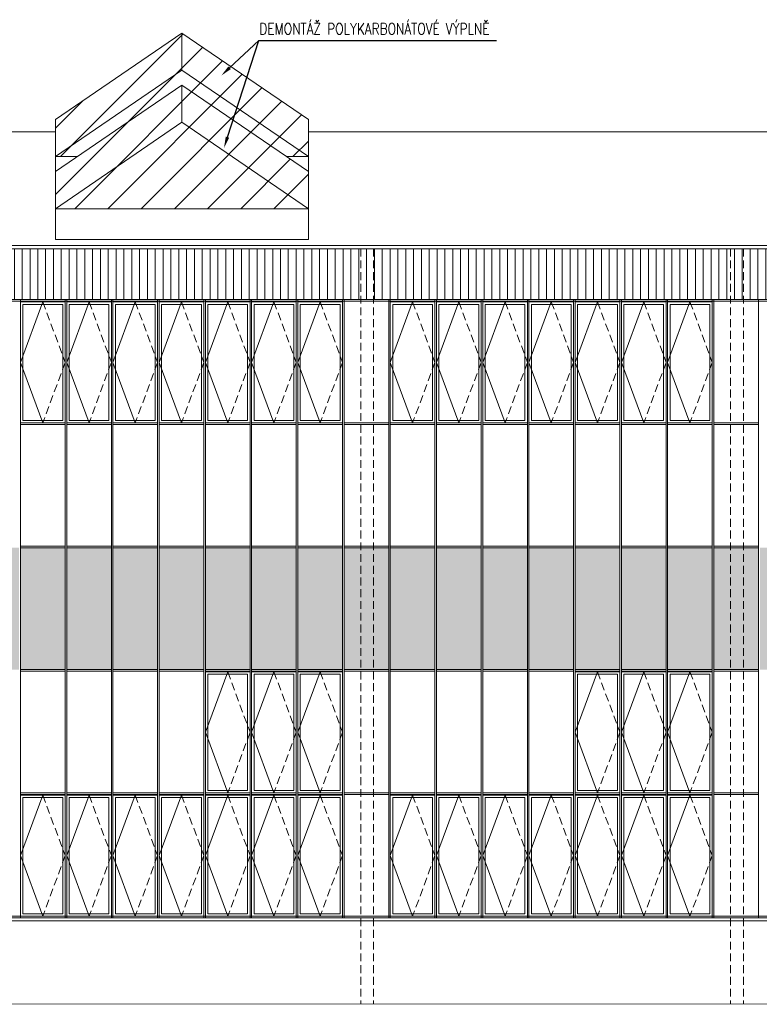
# Model space of a CAD drawing. Header units: millimetres. Extents: x -485339 to 350584, y -2181201 to -313328.
# Tile 99 of 115: x -133517 to -121517, y -547485 to -531516. Entities that reach past the tile are written whole.
import ezdxf
from ezdxf import colors
from ezdxf.entities.mleader import LeaderData, LeaderLine
from ezdxf.math import Vec2, Vec3

# ---------------------------------------------------------------- set-up
doc = ezdxf.new("R2010")
doc.units = ezdxf.units.MM
doc.header["$LTSCALE"] = 10
doc.linetypes.add('DASHED', pattern=[19.05, 12.7, -6.35])
doc.linetypes.add('ČÁRKOVANÁ', pattern=[19.05, 12.7, -6.35])
for name, color, linetype, lineweight, true_color in [('BOUR_OBV.PLÁŠT', 7, 'Continuous', 18, 0x4ccd32), ('BOUR_OKNA', 7, 'Continuous', 18, 0x4ccd32), ('BOUR_ŠRAFY', 7, 'Continuous', 18, 0x4ccd32), ('BOURÁNÍ_POPIS', 7, 'Continuous', 18, 0x4ccd32)]:
    doc.layers.add(name, color=color, linetype=linetype, lineweight=lineweight, true_color=true_color)
for name, color, linetype, lineweight in [('St_otvory_okna', 40, 'Continuous', 18), ('St_sloupy_opláštění_pohled', 25, 'ČÁRKOVANÁ', 18), ('St_čáry_obrys', 5, 'Continuous', 35), ('St_čáry_plné', 250, 'Continuous', 18), ('St_šrafy', 250, 'Continuous', 18)]:
    doc.layers.add(name, color=color, linetype=linetype, lineweight=lineweight)
doc.styles.get("Standard").update_dxf_attribs({"font": 'simplex.shx', "width": 0.8})

# ---------------------------------------------------------------- blocks, each defined once
blk = doc.blocks.new('*U109')
at = {"layer": 'St_sloupy_opláštění_pohled'}
for points in [[(-105, 6125), (-105, -6125)], [(105, 6125), (105, -6125)]]:
    blk.add_lwpolyline(points, dxfattribs=at)
blk = doc.blocks.new('*U110')
at = {"layer": 'St_šrafy'}
for p in [(-54000, 0), (-48000, 0)]:
    blk.add_blockref('*U109', p, dxfattribs=at)
blk = doc.blocks.new('*U161')
at = {"layer": 'St_čáry_plné'}
for points in [[(2050, 273), (0, 1674), (-2050, 273)], [(0, 1073), (0, 1674)], [(2050, -328), (0, 1073), (-2050, -328)], [(2050, -573), (0, 828), (-2050, -573)], [(0, 227), (0, 828)], [(-2050, -1674), (-2050, 273)], [(2050, -1174), (0, 227), (-2050, -1174)], [(2050, -1674), (2050, 273)], [(-2050, -328), (-1691, -328)], [(2050, -328), (1691, -328)], [(-2050, -1174), (2050, -1174)], [(-2050, -1674), (2050, -1674)]]:
    blk.add_lwpolyline(points, dxfattribs=at)
blk = doc.blocks.new('*U162')
at = {"layer": 'St_čáry_plné'}
blk.add_blockref('*U161', (0, 0), dxfattribs=at)
blk = doc.blocks.new('G$CE9516F89')
at = {"layer": 'St_otvory_okna', "color": 0}
for points in [[(0, 0), (725, 0), (725, 1962.5), (0, 1962.5)], [(40, 40), (685, 40), (685, 1922.5), (40, 1922.5)]]:
    blk.add_lwpolyline(points, close=True, dxfattribs=at)
blk.add_lwpolyline([(362.5, 1962.5), (0, 981.25), (362.5, 0)], dxfattribs=at)
at = {"layer": 'St_otvory_okna', "color": 0, "linetype": 'ČÁRKOVANÁ'}
blk.add_lwpolyline([(362.5, 1962.5), (725, 981.25), (362.5, 0)], dxfattribs=at)

msp = doc.modelspace()

# ---------------------------------------------------------------- hatches: boundary and pattern name
at = {"layer": 'BOUR_ŠRAFY', "linetype": 'DASHED'}
h = msp.add_hatch(dxfattribs=at)
h.set_pattern_fill('ANSI31', color=256, scale=120)
h.paths.add_polyline_path([(-132934.2, -534580.9), (-128834.2, -534580.9), (-128834.2, -533979.8), (-129192.9, -533734.7), (-128834.2, -533734.7), (-128834.2, -533133.5), (-130884.2, -531733.1), (-132934.2, -533133.5), (-132934.2, -533734.7), (-132575.4, -533734.7), (-132934.2, -533979.8)])
at = {"layer": 'BOUR_ŠRAFY'}
h = msp.add_hatch(dxfattribs=at)
h.set_pattern_fill('ANSI31', color=256, scale=40, angle=45)
h.set_pattern_definition([(90, (0, 160416.98), (-127, 8e-15), [])])
h.paths.add_polyline_path([(-105754.9, -536055.2), (-105029.9, -536055.2), (-105004.9, -536055.2), (-104279.9, -536055.2), (-104254.9, -536055.2), (-103529.9, -536055.2), (-103504.9, -536055.2), (-102779.9, -536055.2), (-102754.9, -536055.2), (-102029.9, -536055.2), (-102004.9, -536055.2), (-101279.9, -536055.2), (-101254.9, -536055.2), (-100529.9, -536055.2), (-100504.9, -536055.2), (-99779.9, -536055.2), (-99754.9, -536055.2), (-99029.9, -536055.2), (-99004.9, -536055.2), (-98279.9, -536055.2), (-98254.9, -536055.2), (-97529.9, -536055.2), (-97504.9, -536055.2), (-96779.9, -536055.2), (-96754.9, -536055.2), (-96029.9, -536055.2), (-96004.9, -536055.2), (-95279.9, -536055.2), (-95254.9, -536055.2), (-94529.9, -536055.2), (-94504.9, -536055.2), (-93779.9, -536055.2), (-93754.9, -536055.2), (-93029.9, -536055.2), (-93004.9, -536055.2), (-92279.9, -536055.2), (-92254.9, -536055.2), (-91529.9, -536055.2), (-91504.9, -536055.2), (-90779.9, -536055.2), (-90754.9, -536055.2), (-90029.9, -536055.2), (-90004.9, -536055.2), (-89279.9, -536055.2), (-89254.9, -536055.2), (-88529.9, -536055.2), (-88504.9, -536055.2), (-87779.9, -536055.2), (-87754.9, -536055.2), (-87029.9, -536055.2), (-87004.9, -536055.2), (-86279.9, -536055.2), (-86254.9, -536055.2), (-85529.9, -536055.2), (-85504.9, -536055.2), (-84779.9, -536055.2), (-84754.9, -536055.2), (-84029.9, -536055.2), (-84004.9, -536055.2), (-83279.9, -536055.2), (-83254.9, -536055.2), (-82529.9, -536055.2), (-82504.9, -536055.2), (-81779.9, -536055.2), (-81754.9, -536055.2), (-81029.9, -536055.2), (-81004.9, -536055.2), (-80279.9, -536055.2), (-80254.9, -536055.2), (-79529.9, -536055.2), (-79504.9, -536055.2), (-78779.9, -536055.2), (-78754.9, -536055.2), (-78029.9, -536055.2), (-78004.9, -536055.2), (-77279.9, -536055.2), (-77254.9, -536055.2), (-76529.9, -536055.2), (-76504.9, -536055.2), (-75779.9, -536055.2), (-75754.9, -536055.2), (-75029.9, -536055.2), (-75004.9, -536055.2), (-74279.9, -536055.2), (-74254.9, -536055.2), (-73529.9, -536055.2), (-73504.9, -536055.2), (-72779.9, -536055.2), (-72754.9, -536055.2), (-72029.9, -536055.2), (-72004.9, -536055.2), (-71279.9, -536055.2), (-71254.9, -536055.2), (-70529.9, -536055.2), (-70504.9, -536055.2), (-70504.9, -535230.1), (-140279.9, -535230.1), (-140279.9, -536055.2), (-140254.9, -536055.2), (-139529.9, -536055.2), (-139504.9, -536055.2), (-138779.9, -536055.2), (-138754.9, -536055.2), (-138029.9, -536055.2), (-138004.9, -536055.2), (-137279.9, -536055.2), (-137254.9, -536055.2), (-136529.9, -536055.2), (-136504.9, -536055.2), (-135779.9, -536055.2), (-135754.9, -536055.2), (-135029.9, -536055.2), (-135004.9, -536055.2), (-134279.9, -536055.2), (-134254.9, -536055.2), (-133529.9, -536055.2), (-133504.9, -536055.2), (-132779.9, -536055.2), (-132754.9, -536055.2), (-132029.9, -536055.2), (-132004.9, -536055.2), (-131279.9, -536055.2), (-131254.9, -536055.2), (-130529.9, -536055.2), (-130504.9, -536055.2), (-129779.9, -536055.2), (-129754.9, -536055.2), (-129029.9, -536055.2), (-129004.9, -536055.2), (-128279.9, -536055.2), (-128254.9, -536055.2), (-127529.9, -536055.2), (-127504.9, -536055.2), (-126779.9, -536055.2), (-126754.9, -536055.2), (-126029.9, -536055.2), (-126004.9, -536055.2), (-125279.9, -536055.2), (-125254.9, -536055.2), (-124529.9, -536055.2), (-124504.9, -536055.2), (-123779.9, -536055.2), (-123754.9, -536055.2), (-123029.9, -536055.2), (-123004.9, -536055.2), (-122279.9, -536055.2), (-122254.9, -536055.2), (-121529.9, -536055.2), (-121504.9, -536055.2), (-120779.9, -536055.2), (-120754.9, -536055.2), (-120029.9, -536055.2), (-120004.9, -536055.2), (-119279.9, -536055.2), (-119254.9, -536055.2), (-118529.9, -536055.2), (-118504.9, -536055.2), (-117779.9, -536055.2), (-117754.9, -536055.2), (-117029.9, -536055.2), (-117004.9, -536055.2), (-116279.9, -536055.2), (-116254.9, -536055.2), (-115529.9, -536055.2), (-115504.9, -536055.2), (-114779.9, -536055.2), (-114754.9, -536055.2), (-114029.9, -536055.2), (-114004.9, -536055.2), (-113279.9, -536055.2), (-113254.9, -536055.2), (-112529.9, -536055.2), (-112504.9, -536055.2), (-111779.9, -536055.2), (-111754.9, -536055.2), (-111029.9, -536055.2), (-111004.9, -536055.2), (-110279.9, -536055.2), (-110254.9, -536055.2), (-109529.9, -536055.2), (-109504.9, -536055.2), (-108779.9, -536055.2), (-108754.9, -536055.2), (-108029.9, -536055.2), (-108004.9, -536055.2), (-107279.9, -536055.2), (-107254.9, -536055.2), (-106529.9, -536055.2), (-106504.9, -536055.2), (-105779.9, -536055.2)])
at = {"layer": 'St_otvory_okna'}
h = msp.add_hatch(color=254, dxfattribs=at)
h.dxf.hatch_style = 1
h.paths.add_polyline_path([(-139504.9, -542055.2), (-138779.9, -542055.2), (-138779.9, -540080.2), (-139504.9, -540080.2)])
h.paths.add_polyline_path([(-138029.9, -540080.2), (-138754.9, -540080.2), (-138754.9, -542055.2), (-138029.9, -542055.2)])
h.paths.add_polyline_path([(-137279.9, -540080.2), (-138004.9, -540080.2), (-138004.9, -542055.2), (-137279.9, -542055.2)])
h.paths.add_polyline_path([(-136529.9, -540080.2), (-137254.9, -540080.2), (-137254.9, -542055.2), (-136529.9, -542055.2)])
h.paths.add_polyline_path([(-136504.9, -542055.2), (-135779.9, -542055.2), (-135779.9, -540080.2), (-136504.9, -540080.2)])
h.paths.add_polyline_path([(-135754.9, -542055.2), (-135029.9, -542055.2), (-135029.9, -540080.2), (-135754.9, -540080.2)])
h.paths.add_polyline_path([(-135004.9, -542055.2), (-134279.9, -542055.2), (-134279.9, -540080.2), (-135004.9, -540080.2)])
h.paths.add_polyline_path([(-134254.9, -542055.2), (-133529.9, -542055.2), (-133529.9, -540080.2), (-134254.9, -540080.2)])
h.paths.add_polyline_path([(-132779.9, -540080.2), (-133504.9, -540080.2), (-133504.9, -542055.2), (-132779.9, -542055.2)])
h.paths.add_polyline_path([(-132754.9, -542055.2), (-132029.9, -542055.2), (-132029.9, -540080.2), (-132754.9, -540080.2)])
h.paths.add_polyline_path([(-132004.9, -542055.2), (-131279.9, -542055.2), (-131279.9, -540080.2), (-132004.9, -540080.2)])
h.paths.add_polyline_path([(-131254.9, -542055.2), (-130529.9, -542055.2), (-130529.9, -540080.2), (-131254.9, -540080.2)])
h.paths.add_polyline_path([(-130504.9, -542055.2), (-129779.9, -542055.2), (-129779.9, -540080.2), (-130504.9, -540080.2)])
h.paths.add_polyline_path([(-129754.9, -542055.2), (-129029.9, -542055.2), (-129029.9, -540080.2), (-129754.9, -540080.2)])
h.paths.add_polyline_path([(-129004.9, -542055.2), (-128279.9, -542055.2), (-128279.9, -540080.2), (-129004.9, -540080.2)])
h.paths.add_polyline_path([(-128254.9, -542055.2), (-127529.9, -542055.2), (-127529.9, -540080.2), (-128254.9, -540080.2)])
h.paths.add_polyline_path([(-127504.9, -542055.2), (-126779.9, -542055.2), (-126779.9, -540080.2), (-127504.9, -540080.2)])
h.paths.add_polyline_path([(-126754.9, -542055.2), (-126029.9, -542055.2), (-126029.9, -540080.2), (-126754.9, -540080.2)])
h.paths.add_polyline_path([(-126004.9, -542055.2), (-125279.9, -542055.2), (-125279.9, -540080.2), (-126004.9, -540080.2)])
h.paths.add_polyline_path([(-125254.9, -542055.2), (-124529.9, -542055.2), (-124529.9, -540080.2), (-125254.9, -540080.2)])
h.paths.add_polyline_path([(-124504.9, -542055.2), (-123779.9, -542055.2), (-123779.9, -540080.2), (-124504.9, -540080.2)])
h.paths.add_polyline_path([(-123754.9, -542055.2), (-123029.9, -542055.2), (-123029.9, -540080.2), (-123754.9, -540080.2)])
h.paths.add_polyline_path([(-123004.9, -542055.2), (-122279.9, -542055.2), (-122279.9, -540080.2), (-123004.9, -540080.2)])
h.paths.add_polyline_path([(-122254.9, -542055.2), (-121529.9, -542055.2), (-121529.9, -540080.2), (-122254.9, -540080.2)])
h.paths.add_polyline_path([(-121504.9, -542055.2), (-120779.9, -542055.2), (-120779.9, -540080.2), (-121504.9, -540080.2)])
h.paths.add_polyline_path([(-120754.9, -542055.2), (-120029.9, -542055.2), (-120029.9, -540080.2), (-120754.9, -540080.2)])
h.paths.add_polyline_path([(-120004.9, -542055.2), (-119279.9, -542055.2), (-119279.9, -540080.2), (-120004.9, -540080.2)])
h.paths.add_polyline_path([(-119254.9, -542055.2), (-118529.9, -542055.2), (-118529.9, -540080.2), (-119254.9, -540080.2)])
h.paths.add_polyline_path([(-118504.9, -542055.2), (-117779.9, -542055.2), (-117779.9, -540080.2), (-118504.9, -540080.2)])
h.paths.add_polyline_path([(-117754.9, -542055.2), (-117029.9, -542055.2), (-117029.9, -540080.2), (-117754.9, -540080.2)])
h.paths.add_polyline_path([(-116254.9, -542055.2), (-115529.9, -542055.2), (-115529.9, -540080.2), (-116254.9, -540080.2)])
h.paths.add_polyline_path([(-117004.9, -542055.2), (-116279.9, -542055.2), (-116279.9, -540080.2), (-117004.9, -540080.2)])
h.paths.add_polyline_path([(-115504.9, -542055.2), (-114779.9, -542055.2), (-114779.9, -540080.2), (-115504.9, -540080.2)])
h.paths.add_polyline_path([(-114754.9, -542055.2), (-114029.9, -542055.2), (-114029.9, -540080.2), (-114754.9, -540080.2)])
h.paths.add_polyline_path([(-114004.9, -542055.2), (-113279.9, -542055.2), (-113279.9, -540080.2), (-114004.9, -540080.2)])
h.paths.add_polyline_path([(-113254.9, -542055.2), (-112529.9, -542055.2), (-112529.9, -540080.2), (-113254.9, -540080.2)])
h.paths.add_polyline_path([(-112504.9, -542055.2), (-111779.9, -542055.2), (-111779.9, -540080.2), (-112504.9, -540080.2)])
h.paths.add_polyline_path([(-111754.9, -542055.2), (-111029.9, -542055.2), (-111029.9, -540080.2), (-111754.9, -540080.2)])
h.paths.add_polyline_path([(-111004.9, -542055.2), (-110279.9, -542055.2), (-110279.9, -540080.2), (-111004.9, -540080.2)])
h.paths.add_polyline_path([(-110254.9, -542055.2), (-109529.9, -542055.2), (-109529.9, -540080.2), (-110254.9, -540080.2)])
h.paths.add_polyline_path([(-109504.9, -542055.2), (-108779.9, -542055.2), (-108779.9, -540080.2), (-109504.9, -540080.2)])
h.paths.add_polyline_path([(-108754.9, -542055.2), (-108029.9, -542055.2), (-108029.9, -540080.2), (-108754.9, -540080.2)])
h.paths.add_polyline_path([(-108004.9, -542055.2), (-107279.9, -542055.2), (-107279.9, -540080.2), (-108004.9, -540080.2)])
h.paths.add_polyline_path([(-107254.9, -542055.2), (-106529.9, -542055.2), (-106529.9, -540080.2), (-107254.9, -540080.2)])
h.paths.add_polyline_path([(-106504.9, -542055.2), (-105779.9, -542055.2), (-105779.9, -540080.2), (-106504.9, -540080.2)])
h.paths.add_polyline_path([(-105754.9, -542055.2), (-105029.9, -542055.2), (-105029.9, -540080.2), (-105754.9, -540080.2)])
h.paths.add_polyline_path([(-105004.9, -542055.2), (-104279.9, -542055.2), (-104279.9, -540080.2), (-105004.9, -540080.2)])
h.paths.add_polyline_path([(-104254.9, -542055.2), (-103529.9, -542055.2), (-103529.9, -540080.2), (-104254.9, -540080.2)])
h.paths.add_polyline_path([(-103504.9, -542055.2), (-102779.9, -542055.2), (-102779.9, -540080.2), (-103504.9, -540080.2)])
h.paths.add_polyline_path([(-102754.9, -542055.2), (-102029.9, -542055.2), (-102029.9, -540080.2), (-102754.9, -540080.2)])
h.paths.add_polyline_path([(-102004.9, -542055.2), (-101279.9, -542055.2), (-101279.9, -540080.2), (-102004.9, -540080.2)])
h.paths.add_polyline_path([(-101254.9, -542055.2), (-100529.9, -542055.2), (-100529.9, -540080.2), (-101254.9, -540080.2)])
h.paths.add_polyline_path([(-100504.9, -542055.2), (-99779.9, -542055.2), (-99779.9, -540080.2), (-100504.9, -540080.2)])
h.paths.add_polyline_path([(-99754.9, -542055.2), (-99029.9, -542055.2), (-99029.9, -540080.2), (-99754.9, -540080.2)])
h.paths.add_polyline_path([(-99004.9, -542055.2), (-98279.9, -542055.2), (-98279.9, -540080.2), (-99004.9, -540080.2)])
h.paths.add_polyline_path([(-98254.9, -542055.2), (-97529.9, -542055.2), (-97529.9, -540080.2), (-98254.9, -540080.2)])
h.paths.add_polyline_path([(-97504.9, -542055.2), (-96779.9, -542055.2), (-96779.9, -540080.2), (-97504.9, -540080.2)])
h.paths.add_polyline_path([(-96754.9, -542055.2), (-96029.9, -542055.2), (-96029.9, -540080.2), (-96754.9, -540080.2)])
h.paths.add_polyline_path([(-96004.9, -542055.2), (-95279.9, -542055.2), (-95279.9, -540080.2), (-96004.9, -540080.2)])
h.paths.add_polyline_path([(-95254.9, -542055.2), (-94529.9, -542055.2), (-94529.9, -540080.2), (-95254.9, -540080.2)])
h.paths.add_polyline_path([(-94504.9, -542055.2), (-93779.9, -542055.2), (-93779.9, -540080.2), (-94504.9, -540080.2)])
h.paths.add_polyline_path([(-93754.9, -542055.2), (-93029.9, -542055.2), (-93029.9, -540080.2), (-93754.9, -540080.2)])
h.paths.add_polyline_path([(-93004.9, -542055.2), (-92279.9, -542055.2), (-92279.9, -540080.2), (-93004.9, -540080.2)])
h.paths.add_polyline_path([(-92254.9, -542055.2), (-91529.9, -542055.2), (-91529.9, -540080.2), (-92254.9, -540080.2)])
h.paths.add_polyline_path([(-91504.9, -542055.2), (-90779.9, -542055.2), (-90779.9, -540080.2), (-91504.9, -540080.2)])
h.paths.add_polyline_path([(-90754.9, -542055.2), (-90029.9, -542055.2), (-90029.9, -540080.2), (-90754.9, -540080.2)])
h.paths.add_polyline_path([(-90004.9, -542055.2), (-89279.9, -542055.2), (-89279.9, -540080.2), (-90004.9, -540080.2)])
h.paths.add_polyline_path([(-89254.9, -542055.2), (-88529.9, -542055.2), (-88529.9, -540080.2), (-89254.9, -540080.2)])
h.paths.add_polyline_path([(-88504.9, -542055.2), (-87779.9, -542055.2), (-87779.9, -540080.2), (-88504.9, -540080.2)])
h.paths.add_polyline_path([(-87754.9, -542055.2), (-87029.9, -542055.2), (-87029.9, -540080.2), (-87754.9, -540080.2)])
h.paths.add_polyline_path([(-87004.9, -542055.2), (-86279.9, -542055.2), (-86279.9, -540080.2), (-87004.9, -540080.2)])
h.paths.add_polyline_path([(-86254.9, -542055.2), (-85529.9, -542055.2), (-85529.9, -540080.2), (-86254.9, -540080.2)])
h.paths.add_polyline_path([(-85504.9, -542055.2), (-84779.9, -542055.2), (-84779.9, -540080.2), (-85504.9, -540080.2)])
h.paths.add_polyline_path([(-84754.9, -542055.2), (-84029.9, -542055.2), (-84029.9, -540080.2), (-84754.9, -540080.2)])
h.paths.add_polyline_path([(-84004.9, -542055.2), (-83279.9, -542055.2), (-83279.9, -540080.2), (-84004.9, -540080.2)])
h.paths.add_polyline_path([(-83254.9, -542055.2), (-82529.9, -542055.2), (-82529.9, -540080.2), (-83254.9, -540080.2)])
h.paths.add_polyline_path([(-82504.9, -542055.2), (-81779.9, -542055.2), (-81779.9, -540080.2), (-82504.9, -540080.2)])
h.paths.add_polyline_path([(-81754.9, -542055.2), (-81029.9, -542055.2), (-81029.9, -540080.2), (-81754.9, -540080.2)])
h.paths.add_polyline_path([(-81004.9, -542055.2), (-80279.9, -542055.2), (-80279.9, -540080.2), (-81004.9, -540080.2)])
h.paths.add_polyline_path([(-80254.9, -542055.2), (-79529.9, -542055.2), (-79529.9, -540080.2), (-80254.9, -540080.2)])
h.paths.add_polyline_path([(-79504.9, -542055.2), (-78779.9, -542055.2), (-78779.9, -540080.2), (-79504.9, -540080.2)])
h.paths.add_polyline_path([(-78754.9, -542055.2), (-78029.9, -542055.2), (-78029.9, -540080.2), (-78754.9, -540080.2)])
h.paths.add_polyline_path([(-78004.9, -542055.2), (-77279.9, -542055.2), (-77279.9, -540080.2), (-78004.9, -540080.2)])
h.paths.add_polyline_path([(-77254.9, -542055.2), (-76529.9, -542055.2), (-76529.9, -540080.2), (-77254.9, -540080.2)])
h.paths.add_polyline_path([(-76504.9, -542055.2), (-75779.9, -542055.2), (-75779.9, -540080.2), (-76504.9, -540080.2)])
h.paths.add_polyline_path([(-75754.9, -542055.2), (-75029.9, -542055.2), (-75029.9, -540080.2), (-75754.9, -540080.2)])
h.paths.add_polyline_path([(-75004.9, -542055.2), (-74279.9, -542055.2), (-74279.9, -540080.2), (-75004.9, -540080.2)])
h.paths.add_polyline_path([(-74254.9, -542055.2), (-73529.9, -542055.2), (-73529.9, -540080.2), (-74254.9, -540080.2)])
h.paths.add_polyline_path([(-72779.9, -540080.2), (-73504.9, -540080.2), (-73504.9, -542055.2), (-72779.9, -542055.2)])
h.paths.add_polyline_path([(-72029.9, -540080.2), (-72754.9, -540080.2), (-72754.9, -542055.2), (-72029.9, -542055.2)])
h.paths.add_polyline_path([(-71279.9, -540080.2), (-72004.9, -540080.2), (-72004.9, -542055.2), (-71279.9, -542055.2)])
h.paths.add_polyline_path([(-70529.9, -540080.2), (-71254.9, -540080.2), (-71254.9, -542055.2), (-70529.9, -542055.2)])

# ---------------------------------------------------------------- linework, layer by layer
at = {"layer": 'BOUR_OBV.PLÁŠT'}
for p, q in [((-140279.9, -536055.2), (-70504.9, -536055.2)), ((-140254.9, -536080.2), (-70529.9, -536080.2)), ((-132779.9, -540080.2), (-133504.9, -540080.2)), ((-133504.9, -540080.2), (-133504.9, -542055.2)), ((-132779.9, -542055.2), (-132779.9, -540080.2)), ((-132754.9, -540080.2), (-132754.9, -542055.2)), ((-132029.9, -540080.2), (-132754.9, -540080.2)), ((-132029.9, -542055.2), (-132029.9, -540080.2)), ((-132004.9, -540080.2), (-132004.9, -542055.2)), ((-131279.9, -540080.2), (-132004.9, -540080.2)), ((-131279.9, -542055.2), (-131279.9, -540080.2)), ((-131254.9, -540080.2), (-131254.9, -542055.2)), ((-130529.9, -540080.2), (-131254.9, -540080.2)), ((-130529.9, -542055.2), (-130529.9, -540080.2)), ((-130504.9, -540080.2), (-130504.9, -542055.2)), ((-129779.9, -540080.2), (-130504.9, -540080.2)), ((-129779.9, -542055.2), (-129779.9, -540080.2)), ((-129754.9, -540080.2), (-129754.9, -542055.2)), ((-129029.9, -540080.2), (-129754.9, -540080.2)), ((-129029.9, -542055.2), (-129029.9, -540080.2)), ((-129004.9, -540080.2), (-129004.9, -542055.2)), ((-128279.9, -540080.2), (-129004.9, -540080.2)), ((-128279.9, -542055.2), (-128279.9, -540080.2)), ((-128254.9, -540080.2), (-128254.9, -542055.2)), ((-127529.9, -540080.2), (-128254.9, -540080.2)), ((-127529.9, -542055.2), (-127529.9, -540080.2)), ((-127504.9, -540080.2), (-127504.9, -542055.2)), ((-126779.9, -540080.2), (-127504.9, -540080.2)), ((-126779.9, -542055.2), (-126779.9, -540080.2)), ((-126754.9, -540080.2), (-126754.9, -542055.2)), ((-126029.9, -540080.2), (-126754.9, -540080.2)), ((-126029.9, -542055.2), (-126029.9, -540080.2)), ((-126004.9, -540080.2), (-126004.9, -542055.2)), ((-125279.9, -540080.2), (-126004.9, -540080.2)), ((-125279.9, -542055.2), (-125279.9, -540080.2)), ((-125254.9, -540080.2), (-125254.9, -542055.2)), ((-124529.9, -540080.2), (-125254.9, -540080.2)), ((-124529.9, -542055.2), (-124529.9, -540080.2)), ((-124504.9, -540080.2), (-124504.9, -542055.2)), ((-123779.9, -540080.2), (-124504.9, -540080.2)), ((-123779.9, -542055.2), (-123779.9, -540080.2)), ((-123754.9, -540080.2), (-123754.9, -542055.2)), ((-123029.9, -540080.2), (-123754.9, -540080.2)), ((-123029.9, -542055.2), (-123029.9, -540080.2)), ((-123004.9, -540080.2), (-123004.9, -542055.2)), ((-122279.9, -540080.2), (-123004.9, -540080.2)), ((-122279.9, -542055.2), (-122279.9, -540080.2)), ((-122254.9, -540080.2), (-122254.9, -542055.2)), ((-121529.9, -540080.2), (-122254.9, -540080.2)), ((-121529.9, -542055.2), (-121529.9, -540080.2)), ((-133504.9, -542055.2), (-132779.9, -542055.2)), ((-132754.9, -542055.2), (-132029.9, -542055.2)), ((-132004.9, -542055.2), (-131279.9, -542055.2)), ((-131254.9, -542055.2), (-130529.9, -542055.2)), ((-130504.9, -542055.2), (-129779.9, -542055.2)), ((-129754.9, -542055.2), (-129029.9, -542055.2)), ((-129004.9, -542055.2), (-128279.9, -542055.2)), ((-128254.9, -542055.2), (-127529.9, -542055.2)), ((-127504.9, -542055.2), (-126779.9, -542055.2)), ((-126754.9, -542055.2), (-126029.9, -542055.2)), ((-126004.9, -542055.2), (-125279.9, -542055.2)), ((-125254.9, -542055.2), (-124529.9, -542055.2)), ((-124504.9, -542055.2), (-123779.9, -542055.2)), ((-123754.9, -542055.2), (-123029.9, -542055.2)), ((-123004.9, -542055.2), (-122279.9, -542055.2)), ((-122254.9, -542055.2), (-121529.9, -542055.2)), ((-70504.9, -546080.2), (-140279.9, -546080.2)), ((-70529.9, -546055.2), (-140254.9, -546055.2))]:
    msp.add_line(p, q, dxfattribs=at)
for points in [[(-133504.9, -536055.2), (-132779.9, -536055.2)], [(-133504.9, -546080.2), (-133504.9, -536055.2)], [(-133504.9, -536080.2), (-132779.9, -536080.2)], [(-132779.9, -546080.2), (-132779.9, -536055.2)], [(-132754.9, -536055.2), (-132029.9, -536055.2)], [(-132754.9, -546080.2), (-132754.9, -536055.2)], [(-132754.9, -536080.2), (-132029.9, -536080.2)], [(-132029.9, -546080.2), (-132029.9, -536055.2)], [(-132004.9, -536055.2), (-131279.9, -536055.2)], [(-132004.9, -546080.2), (-132004.9, -536055.2)], [(-132004.9, -536080.2), (-131279.9, -536080.2)], [(-131279.9, -546080.2), (-131279.9, -536055.2)], [(-131254.9, -536055.2), (-130529.9, -536055.2)], [(-131254.9, -546080.2), (-131254.9, -536055.2)], [(-131254.9, -536080.2), (-130529.9, -536080.2)], [(-130529.9, -546080.2), (-130529.9, -536055.2)], [(-130504.9, -536055.2), (-129779.9, -536055.2)], [(-130504.9, -546080.2), (-130504.9, -536055.2)], [(-130504.9, -536080.2), (-129779.9, -536080.2)], [(-129779.9, -546080.2), (-129779.9, -536055.2)], [(-129754.9, -536055.2), (-129029.9, -536055.2)], [(-129754.9, -546080.2), (-129754.9, -536055.2)], [(-129754.9, -536080.2), (-129029.9, -536080.2)], [(-129029.9, -546080.2), (-129029.9, -536055.2)], [(-129004.9, -536055.2), (-128279.9, -536055.2)], [(-129004.9, -546080.2), (-129004.9, -536055.2)], [(-129004.9, -536080.2), (-128279.9, -536080.2)], [(-128279.9, -546080.2), (-128279.9, -536055.2)], [(-128254.9, -536055.2), (-127529.9, -536055.2)], [(-128254.9, -546080.2), (-128254.9, -536055.2)], [(-128254.9, -536080.2), (-127529.9, -536080.2)], [(-127529.9, -546080.2), (-127529.9, -536055.2)], [(-127504.9, -536055.2), (-126779.9, -536055.2)], [(-127504.9, -546080.2), (-127504.9, -536055.2)], [(-127504.9, -536080.2), (-126779.9, -536080.2)], [(-126779.9, -546080.2), (-126779.9, -536055.2)], [(-126754.9, -536055.2), (-126029.9, -536055.2)], [(-126754.9, -546080.2), (-126754.9, -536055.2)], [(-126754.9, -536080.2), (-126029.9, -536080.2)], [(-126029.9, -546080.2), (-126029.9, -536055.2)], [(-126004.9, -536055.2), (-125279.9, -536055.2)], [(-126004.9, -546080.2), (-126004.9, -536055.2)], [(-126004.9, -536080.2), (-125279.9, -536080.2)], [(-125279.9, -546080.2), (-125279.9, -536055.2)], [(-125254.9, -536055.2), (-124529.9, -536055.2)], [(-125254.9, -546080.2), (-125254.9, -536055.2)], [(-125254.9, -536080.2), (-124529.9, -536080.2)], [(-124529.9, -546080.2), (-124529.9, -536055.2)], [(-124504.9, -536055.2), (-123779.9, -536055.2)], [(-124504.9, -546080.2), (-124504.9, -536055.2)], [(-124504.9, -536080.2), (-123779.9, -536080.2)], [(-123779.9, -546080.2), (-123779.9, -536055.2)], [(-123754.9, -536055.2), (-123029.9, -536055.2)], [(-123754.9, -546080.2), (-123754.9, -536055.2)], [(-123754.9, -536080.2), (-123029.9, -536080.2)], [(-123029.9, -546080.2), (-123029.9, -536055.2)], [(-123004.9, -536055.2), (-122279.9, -536055.2)], [(-123004.9, -546080.2), (-123004.9, -536055.2)], [(-123004.9, -536080.2), (-122279.9, -536080.2)], [(-122279.9, -546080.2), (-122279.9, -536055.2)], [(-122254.9, -536055.2), (-121529.9, -536055.2)], [(-122254.9, -546080.2), (-122254.9, -536055.2)], [(-122254.9, -536080.2), (-121529.9, -536080.2)], [(-121529.9, -546080.2), (-121529.9, -536055.2)], [(-133504.9, -538055.2), (-132779.9, -538055.2)], [(-133504.9, -538080.2), (-132779.9, -538080.2)], [(-132754.9, -538055.2), (-132029.9, -538055.2)], [(-132754.9, -538080.2), (-132029.9, -538080.2)], [(-132004.9, -538055.2), (-131279.9, -538055.2)], [(-132004.9, -538080.2), (-131279.9, -538080.2)], [(-131254.9, -538055.2), (-130529.9, -538055.2)], [(-131254.9, -538080.2), (-130529.9, -538080.2)], [(-130504.9, -538055.2), (-129779.9, -538055.2)], [(-130504.9, -538080.2), (-129779.9, -538080.2)], [(-129754.9, -538055.2), (-129029.9, -538055.2)], [(-129754.9, -538080.2), (-129029.9, -538080.2)], [(-129004.9, -538055.2), (-128279.9, -538055.2)], [(-129004.9, -538080.2), (-128279.9, -538080.2)], [(-128254.9, -538055.2), (-127529.9, -538055.2)], [(-128254.9, -538080.2), (-127529.9, -538080.2)], [(-127504.9, -538055.2), (-126779.9, -538055.2)], [(-127504.9, -538080.2), (-126779.9, -538080.2)], [(-126754.9, -538055.2), (-126029.9, -538055.2)], [(-126754.9, -538080.2), (-126029.9, -538080.2)], [(-126004.9, -538055.2), (-125279.9, -538055.2)], [(-126004.9, -538080.2), (-125279.9, -538080.2)], [(-125254.9, -538055.2), (-124529.9, -538055.2)], [(-125254.9, -538080.2), (-124529.9, -538080.2)], [(-124504.9, -538055.2), (-123779.9, -538055.2)], [(-124504.9, -538080.2), (-123779.9, -538080.2)], [(-123754.9, -538055.2), (-123029.9, -538055.2)], [(-123754.9, -538080.2), (-123029.9, -538080.2)], [(-123004.9, -538055.2), (-122279.9, -538055.2)], [(-123004.9, -538080.2), (-122279.9, -538080.2)], [(-122254.9, -538055.2), (-121529.9, -538055.2)], [(-122254.9, -538080.2), (-121529.9, -538080.2)], [(-133504.9, -540055.2), (-132779.9, -540055.2)], [(-133504.9, -540080.2), (-132779.9, -540080.2)], [(-132754.9, -540055.2), (-132029.9, -540055.2)], [(-132754.9, -540080.2), (-132029.9, -540080.2)], [(-132004.9, -540055.2), (-131279.9, -540055.2)], [(-132004.9, -540080.2), (-131279.9, -540080.2)], [(-131254.9, -540055.2), (-130529.9, -540055.2)], [(-131254.9, -540080.2), (-130529.9, -540080.2)], [(-130504.9, -540055.2), (-129779.9, -540055.2)], [(-130504.9, -540080.2), (-129779.9, -540080.2)], [(-129754.9, -540055.2), (-129029.9, -540055.2)], [(-129754.9, -540080.2), (-129029.9, -540080.2)], [(-129004.9, -540055.2), (-128279.9, -540055.2)], [(-129004.9, -540080.2), (-128279.9, -540080.2)], [(-128254.9, -540055.2), (-127529.9, -540055.2)], [(-128254.9, -540080.2), (-127529.9, -540080.2)], [(-127504.9, -540055.2), (-126779.9, -540055.2)], [(-127504.9, -540080.2), (-126779.9, -540080.2)], [(-126754.9, -540055.2), (-126029.9, -540055.2)], [(-126754.9, -540080.2), (-126029.9, -540080.2)], [(-126004.9, -540055.2), (-125279.9, -540055.2)], [(-126004.9, -540080.2), (-125279.9, -540080.2)], [(-125254.9, -540055.2), (-124529.9, -540055.2)], [(-125254.9, -540080.2), (-124529.9, -540080.2)], [(-124504.9, -540055.2), (-123779.9, -540055.2)], [(-124504.9, -540080.2), (-123779.9, -540080.2)], [(-123754.9, -540055.2), (-123029.9, -540055.2)], [(-123754.9, -540080.2), (-123029.9, -540080.2)], [(-123004.9, -540055.2), (-122279.9, -540055.2)], [(-123004.9, -540080.2), (-122279.9, -540080.2)], [(-122254.9, -540055.2), (-121529.9, -540055.2)], [(-122254.9, -540080.2), (-121529.9, -540080.2)], [(-133504.9, -542055.2), (-132779.9, -542055.2)], [(-133504.9, -542080.2), (-132779.9, -542080.2)], [(-132754.9, -542055.2), (-132029.9, -542055.2)], [(-132754.9, -542080.2), (-132029.9, -542080.2)], [(-132004.9, -542055.2), (-131279.9, -542055.2)], [(-132004.9, -542080.2), (-131279.9, -542080.2)], [(-131254.9, -542055.2), (-130529.9, -542055.2)], [(-131254.9, -542080.2), (-130529.9, -542080.2)], [(-130504.9, -542055.2), (-129779.9, -542055.2)], [(-130504.9, -542080.2), (-129779.9, -542080.2)], [(-129754.9, -542055.2), (-129029.9, -542055.2)], [(-129754.9, -542080.2), (-129029.9, -542080.2)], [(-129004.9, -542055.2), (-128279.9, -542055.2)], [(-129004.9, -542080.2), (-128279.9, -542080.2)], [(-128254.9, -542055.2), (-127529.9, -542055.2)], [(-128254.9, -542080.2), (-127529.9, -542080.2)], [(-127504.9, -542055.2), (-126779.9, -542055.2)], [(-127504.9, -542080.2), (-126779.9, -542080.2)], [(-126754.9, -542055.2), (-126029.9, -542055.2)], [(-126754.9, -542080.2), (-126029.9, -542080.2)], [(-126004.9, -542055.2), (-125279.9, -542055.2)], [(-126004.9, -542080.2), (-125279.9, -542080.2)], [(-125254.9, -542055.2), (-124529.9, -542055.2)], [(-125254.9, -542080.2), (-124529.9, -542080.2)], [(-124504.9, -542055.2), (-123779.9, -542055.2)], [(-124504.9, -542080.2), (-123779.9, -542080.2)], [(-123754.9, -542055.2), (-123029.9, -542055.2)], [(-123754.9, -542080.2), (-123029.9, -542080.2)], [(-123004.9, -542055.2), (-122279.9, -542055.2)], [(-123004.9, -542080.2), (-122279.9, -542080.2)], [(-122254.9, -542055.2), (-121529.9, -542055.2)], [(-122254.9, -542080.2), (-121529.9, -542080.2)], [(-133504.9, -544055.2), (-132779.9, -544055.2)], [(-133504.9, -544080.2), (-132779.9, -544080.2)], [(-132754.9, -544055.2), (-132029.9, -544055.2)], [(-132754.9, -544080.2), (-132029.9, -544080.2)], [(-132004.9, -544055.2), (-131279.9, -544055.2)], [(-132004.9, -544080.2), (-131279.9, -544080.2)], [(-131254.9, -544055.2), (-130529.9, -544055.2)], [(-131254.9, -544080.2), (-130529.9, -544080.2)], [(-130504.9, -544055.2), (-129779.9, -544055.2)], [(-130504.9, -544080.2), (-129779.9, -544080.2)], [(-129754.9, -544055.2), (-129029.9, -544055.2)], [(-129754.9, -544080.2), (-129029.9, -544080.2)], [(-129004.9, -544055.2), (-128279.9, -544055.2)], [(-129004.9, -544080.2), (-128279.9, -544080.2)], [(-128254.9, -544055.2), (-127529.9, -544055.2)], [(-128254.9, -544080.2), (-127529.9, -544080.2)], [(-127504.9, -544055.2), (-126779.9, -544055.2)], [(-127504.9, -544080.2), (-126779.9, -544080.2)], [(-126754.9, -544055.2), (-126029.9, -544055.2)], [(-126754.9, -544080.2), (-126029.9, -544080.2)], [(-126004.9, -544055.2), (-125279.9, -544055.2)], [(-126004.9, -544080.2), (-125279.9, -544080.2)], [(-125254.9, -544055.2), (-124529.9, -544055.2)], [(-125254.9, -544080.2), (-124529.9, -544080.2)], [(-124504.9, -544055.2), (-123779.9, -544055.2)], [(-124504.9, -544080.2), (-123779.9, -544080.2)], [(-123754.9, -544055.2), (-123029.9, -544055.2)], [(-123754.9, -544080.2), (-123029.9, -544080.2)], [(-123004.9, -544055.2), (-122279.9, -544055.2)], [(-123004.9, -544080.2), (-122279.9, -544080.2)], [(-122254.9, -544055.2), (-121529.9, -544055.2)], [(-122254.9, -544080.2), (-121529.9, -544080.2)]]:
    msp.add_lwpolyline(points, dxfattribs=at)
at = {"layer": 'St_čáry_obrys', "const_width": 10}
msp.add_lwpolyline([(-142454.3, -547480.2), (-42636.8, -547480.2)], dxfattribs=at)
at = {"layer": 'St_čáry_plné'}
for points in [[(-140279.9, -546080.2), (-70504.9, -546080.2)], [(-140279.9, -546130.2), (-70504.9, -546130.2)]]:
    msp.add_lwpolyline(points, dxfattribs=at)
at = {"layer": 'St_šrafy'}
for points in [[(-140579.9, -533335.9), (-132934.2, -533335.9)], [(-128834.2, -533335.9), (-120934.2, -533335.9)], [(-140579.9, -535180.1), (-70504.9, -535180.1)], [(-140579.9, -535230.1), (-70504.9, -535230.1)]]:
    msp.add_lwpolyline(points, dxfattribs=at)

# ---------------------------------------------------------------- block references
at = {"layer": 'BOUR_OKNA'}
for p in [(-133504.9, -538055.2), (-132754.9, -538055.2), (-132004.9, -538055.2), (-131254.9, -538055.2), (-130504.9, -538055.2), (-129754.9, -538055.2), (-129004.9, -538055.2), (-127504.9, -538055.2), (-126754.9, -538055.2), (-126004.9, -538055.2), (-125254.9, -538055.2), (-124504.9, -538055.2), (-123754.9, -538055.2), (-123004.9, -538055.2), (-130504.9, -544055.2), (-129754.9, -544055.2), (-129004.9, -544055.2), (-124504.9, -544055.2), (-123754.9, -544055.2), (-123004.9, -544055.2), (-133504.9, -546055.2), (-132754.9, -546055.2), (-132004.9, -546055.2), (-131254.9, -546055.2), (-130504.9, -546055.2), (-129754.9, -546055.2), (-129004.9, -546055.2), (-127504.9, -546055.2), (-126754.9, -546055.2), (-126004.9, -546055.2), (-125254.9, -546055.2), (-124504.9, -546055.2), (-123754.9, -546055.2), (-123004.9, -546055.2)]:
    msp.add_blockref('G$CE9516F89', p, dxfattribs=at)
at = {"layer": 'St_čáry_plné'}
msp.add_blockref('*U162', (-130884.2, -533407), dxfattribs=at)
at = {"layer": 'St_šrafy'}
msp.add_blockref('*U110', (-73879.9, -541355.1), dxfattribs=at)

# ---------------------------------------------------------------- leaders
at = {"layer": 'BOURÁNÍ_POPIS'}
ml = msp.add_multileader_mtext('Standard', dxfattribs=at)
ml.set_content('DEMONTÁŽ POLYKARBONÁTOVÉ VÝPLNĚ', color=256)
ml.set_leader_properties()
ml.build(insert=Vec2(0, 0))
ml.multileader.update_dxf_attribs({"text_left_attachment_type": 6, "text_right_attachment_type": 6, "arrow_head_size": 180})
ctx = ml.context
ctx.base_point, ctx.char_height, ctx.arrow_head_size, ctx.plane_origin = Vec3(-129629.2, -531851.5), 180, 180, Vec3(-128838.9, -530887.1)
ctx.left_attachment, ctx.right_attachment = 6, 6
notes = []
notes.append((ctx, [(0, (1, 1, 0), (-129637.2, -531851.5), (1, 0), 8, [(0, [(-130243.2, -532419.2)], 0, [])])]))
ctx.mtext.insert, ctx.mtext.flow_direction = Vec3(-129627.2, -531573.8), 5
ml = msp.add_multileader_mtext('Standard', dxfattribs=at)
ml.set_content('', color=256)
ml.set_leader_properties()
ml.build(insert=Vec2(0, 0))
ml.multileader.update_dxf_attribs({"text_left_attachment_type": 6, "text_right_attachment_type": 6, "arrow_head_size": 180})
ctx = ml.context
ctx.base_point, ctx.char_height, ctx.arrow_head_size, ctx.plane_origin = Vec3(-129629.2, -531851.5), 180, 180, Vec3(-130201.6, -533592)
ctx.left_attachment, ctx.right_attachment = 6, 6
notes.append((ctx, [(0, (1, 1, 0), (-129637.2, -531851.5), (1, 0), 8, [(0, [(-130201.6, -533592)], 0, [])])]))
ctx.mtext.insert, ctx.mtext.flow_direction = Vec3(-129627.2, -531851.5), 5
for ctx, leaders in notes:
    for number, flags, end, landing, length, lines in leaders:
        leader = LeaderData()
        leader.index, (leader.has_last_leader_line, leader.has_dogleg_vector, leader.attachment_direction) = number, flags
        leader.last_leader_point, leader.dogleg_vector, leader.dogleg_length = Vec3(end), Vec3(landing), length
        for number, points, colour, breaks in lines:
            line = LeaderLine()
            line.index, line.vertices, line.color, line.breaks = number, Vec3.list(points), colors.encode_raw_color(colour), breaks
            leader.lines.append(line)
        ctx.leaders.append(leader)

doc.saveas('drawing.dxf')
